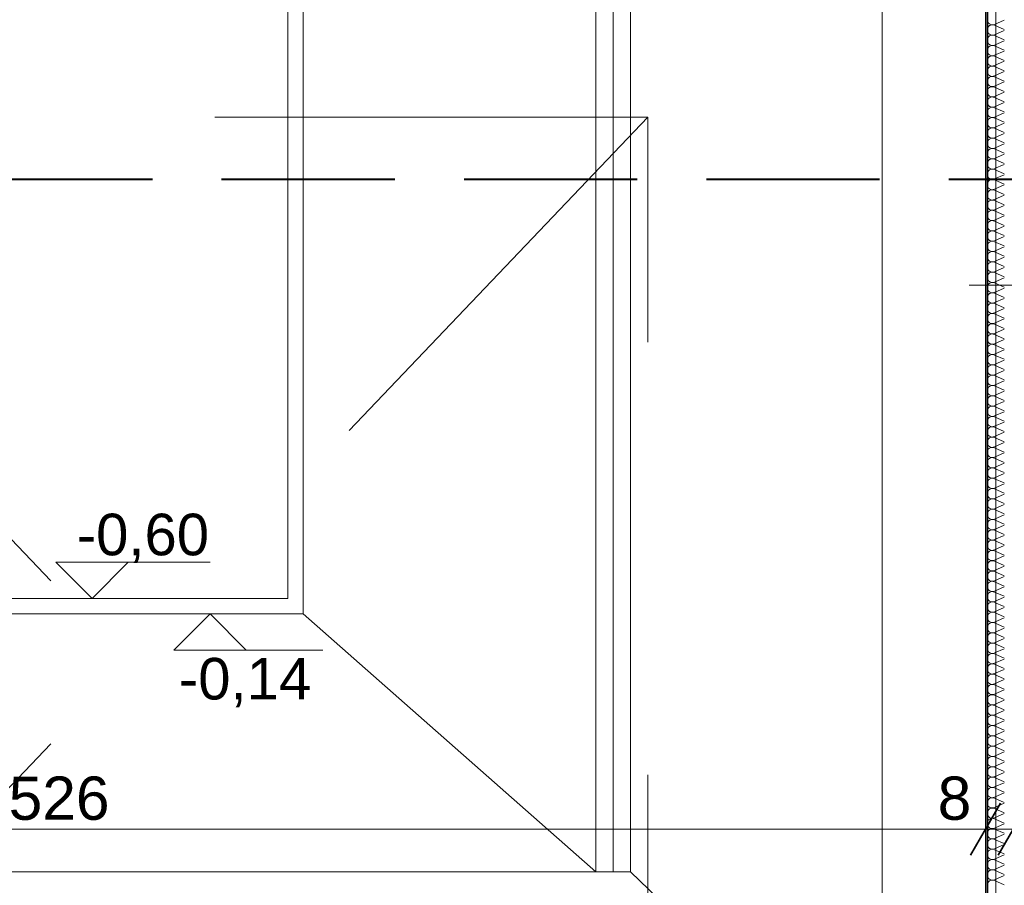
# Model space of a CAD drawing. Header units: millimetres. Extents: x 2016045 to 2079203, y -1576958 to -1542749.
# Tile 5 of 109: x 2026343 to 2029186, y -1566140 to -1563640. Entities that reach past the tile are written whole.
import ezdxf

# ---------------------------------------------------------------- set-up
doc = ezdxf.new("R2010")
doc.units = ezdxf.units.MM
doc.header["$MEASUREMENT"] = 0
for name, pattern in [('ACAD_ISO03W100', [2500, 1250, -1250]), ('OSIE', [1000, 500, -250, 0, -250]), ('Przerywana DŁUGA', [700, 500, -200])]:
    doc.linetypes.add(name, pattern=pattern)
for name, color, linetype, lineweight in [('a___cienka___0.15_Nr_pióra__5', 7, 'Continuous', 40), ('a___przekrojowa___0.5_Nr_pióra__1', 7, 'Continuous', 0), ('Budowlane - Opisy_Nr_pióra__1', 7, 'Continuous', 0), ('Konstrukcja - podkonstrukcja pod panele - belki_Nr_pióra__7', 7, 'Continuous', 13), ('Konstrukcja - Płyta - Zbrojenie Rozproszone_Nr_pióra__7', 7, 'Continuous', 13), ('Myjnia - podloga_Nr_pióra__7', 7, 'Continuous', 13), ('PRZEKROJE PARTER_Nr_pióra__5', 7, 'Continuous', 40), ('Wymiarowanie - Poziomy_Nr_pióra__1', 7, 'Continuous', 0), ('Wymiarowanie_Nr_pióra__1', 7, 'Continuous', 0)]:
    doc.layers.add(name, color=color, linetype=linetype, lineweight=lineweight)
for name, color, linetype, lineweight, true_color in [('drzwi_Nr_pióra__30', 7, 'Continuous', 13, 0x0322fc), ('Linie PT_Nr_pióra__13', 7, 'Continuous', 5, 0xb6b6b6), ('OSIE_Nr_pióra__2', 7, 'Continuous', 25, 0x0322fc), ('Wymiarowanie_Nr_pióra__3', 7, 'Continuous', 35, 0x008200)]:
    doc.layers.add(name, color=color, linetype=linetype, lineweight=lineweight, true_color=true_color)
doc.layers.add('PRZEKROJE PARTER', color=7, linetype='Continuous')
doc.layers.add('Wymiarowanie', color=7, linetype='Continuous')
doc.styles.add('GENERATED_STYLE_1', font='arial.ttf')
doc.dimstyles.new('GENERATED_STYLE__1', dxfattribs={"dimtxt": 125, "dimasz": 114, "dimexe": 0.18, "dimexo": 0, "dimgap": 0.09, "dimtad": 1, "dimtih": 1, "dimtoh": 1, "dimdec": 0, "dimlfac": 0.1, "dimzin": 0, "dimdsep": 46, "dimtxsty": 'GENERATED_STYLE_1', "dimblk": 'ARROWHEAD_2', "dimblk1": 'ARROWHEAD_2', "dimblk2": 'ARROWHEAD_2', "dimcen": 0.09, "dimclrd": 7, "dimclre": 7, "dimclrt": 7, "dimadec": 4, "dimazin": 0, "dimtfac": 1, "dimtdec": 4, "dimtmove": 0, "dimatfit": 3, "dimfxl": 0, "dimtolj": 1, "dimtzin": 0, "dimarcsym": 0})
doc.dimstyles.new('GENERATED_STYLE__2', dxfattribs={"dimtxt": 125, "dimasz": 114, "dimexe": 0.18, "dimexo": 0, "dimgap": 0.09, "dimtad": 1, "dimdec": 0, "dimlfac": 0.1, "dimzin": 0, "dimdsep": 46, "dimtxsty": 'GENERATED_STYLE_1', "dimblk": 'ARROWHEAD_2', "dimblk1": 'ARROWHEAD_2', "dimblk2": 'ARROWHEAD_2', "dimcen": 0.09, "dimclrd": 7, "dimclre": 7, "dimclrt": 7, "dimadec": 4, "dimazin": 0, "dimtfac": 1, "dimtdec": 4, "dimtmove": 2, "dimatfit": 3, "dimfxl": 0, "dimtolj": 1, "dimtzin": 0, "dimarcsym": 0})
doc.dimstyles.new('GENERATED_STYLE__3', dxfattribs={"dimtxt": 125, "dimasz": 114, "dimexe": 0.18, "dimexo": 0, "dimgap": 0.09, "dimtad": 1, "dimdec": 0, "dimlfac": 0.1, "dimzin": 0, "dimdsep": 46, "dimtxsty": 'GENERATED_STYLE_1', "dimblk": 'ARROWHEAD_2', "dimblk1": 'ARROWHEAD_2', "dimblk2": 'ARROWHEAD_2', "dimcen": 0.09, "dimclrd": 7, "dimclre": 7, "dimclrt": 7, "dimadec": 4, "dimazin": 0, "dimtfac": 1, "dimtdec": 4, "dimtmove": 0, "dimatfit": 3, "dimfxl": 0, "dimtolj": 1, "dimtzin": 0, "dimarcsym": 0})

# ---------------------------------------------------------------- blocks, each defined once
blk = doc.blocks.new('Izolacja cieplna 18_2')
at = {"layer": 'Linie PT_Nr_pióra__13', "linetype": 'Continuous'}
for p, q in [((7649.9, 49.2), (7662.3, 20.9)), ((7664.8, 20.9), (7677.2, 49.2)), ((7679.7, 49.2), (7692, 20.9)), ((7694.5, 20.9), (7706.9, 49.2)), ((7709.4, 49.2), (7721.8, 20.9)), ((7724.3, 20.9), (7736.7, 49.2)), ((7739.2, 49.2), (7751.6, 20.9)), ((7754.1, 20.9), (7766.4, 49.2)), ((7768.9, 49.2), (7781.3, 20.9)), ((7783.8, 20.9), (7796.2, 49.2)), ((7798.7, 49.2), (7811.1, 20.9)), ((7813.6, 20.9), (7826, 49.2)), ((7828.5, 49.2), (7840.8, 20.9)), ((7843.3, 20.9), (7855.7, 49.2)), ((7858.2, 49.2), (7870.6, 20.9)), ((7873.1, 20.9), (7885.5, 49.2)), ((7888, 49.2), (7900.4, 20.9)), ((7902.9, 20.9), (7915.2, 49.2)), ((7917.7, 49.2), (7930.1, 20.9)), ((7932.6, 20.9), (7945, 49.2)), ((7947.5, 49.2), (7959.9, 20.9)), ((7962.4, 20.9), (7974.8, 49.2)), ((7977.3, 49.2), (7989.7, 20.9)), ((7992.2, 20.9), (8004.5, 49.2)), ((8007, 49.2), (8019.4, 20.9)), ((8021.9, 20.9), (8034.3, 49.2)), ((8036.8, 49.2), (8049.2, 20.9)), ((8051.7, 20.9), (8064.1, 49.2)), ((8066.6, 49.2), (8078.9, 20.9)), ((8081.4, 20.9), (8093.8, 49.2)), ((8096.3, 49.2), (8108.7, 20.9)), ((8111.2, 20.9), (8123.6, 49.2)), ((8126.1, 49.2), (8138.5, 20.9)), ((8141, 20.9), (8153.3, 49.2)), ((8155.8, 49.2), (8168.2, 20.9)), ((8170.7, 20.9), (8183.1, 49.2)), ((8185.6, 49.2), (8198, 20.9)), ((8200.5, 20.9), (8212.9, 49.2)), ((8215.4, 49.2), (8227.7, 20.9)), ((8230.2, 20.9), (8242.6, 49.2)), ((8245.1, 49.2), (8257.5, 20.9)), ((8260, 20.9), (8272.4, 49.2)), ((8274.9, 49.2), (8287.3, 20.9)), ((8289.8, 20.9), (8302.1, 49.2)), ((8304.6, 49.2), (8317, 20.9)), ((8319.5, 20.9), (8331.9, 49.2)), ((8334.4, 49.2), (8346.8, 20.9)), ((8349.3, 20.9), (8361.7, 49.2)), ((8364.2, 49.2), (8376.5, 20.9)), ((8379, 20.9), (8391.4, 49.2)), ((8393.9, 49.2), (8406.3, 20.9)), ((8408.8, 20.9), (8421.2, 49.2)), ((8423.7, 49.2), (8436.1, 20.9)), ((8438.6, 20.9), (8451, 49.2)), ((8453.5, 49.2), (8465.8, 20.9)), ((8468.3, 20.9), (8480.7, 49.2)), ((8483.2, 49.2), (8495.6, 20.9)), ((8498.1, 20.9), (8510.5, 49.2)), ((8513, 49.2), (8525.4, 20.9)), ((8527.9, 20.9), (8540.2, 49.2)), ((8542.7, 49.2), (8555.1, 20.9)), ((8557.6, 20.9), (8570, 49.2)), ((8572.5, 49.2), (8584.9, 20.9)), ((8587.4, 20.9), (8599.8, 49.2)), ((8602.3, 49.2), (8614.6, 20.9)), ((8617.1, 20.9), (8629.5, 49.2)), ((8632, 49.2), (8644.4, 20.9)), ((8646.9, 20.9), (8659.3, 49.2)), ((8661.8, 49.2), (8674.2, 20.9)), ((8676.7, 20.9), (8689, 49.2)), ((8691.5, 49.2), (8703.9, 20.9)), ((8706.4, 20.9), (8718.8, 49.2)), ((8721.3, 49.2), (8733.7, 20.9)), ((8736.2, 20.9), (8748.6, 49.2)), ((8751.1, 49.2), (8763.4, 20.9)), ((8765.9, 20.9), (8778.3, 49.2)), ((8780.8, 49.2), (8793.2, 20.9)), ((8795.7, 20.9), (8808.1, 49.2)), ((8810.6, 49.2), (8823, 20.9)), ((8825.5, 20.9), (8837.8, 49.2)), ((8840.3, 49.2), (8852.7, 20.9)), ((8855.2, 20.9), (8867.6, 49.2)), ((8870.1, 49.2), (8882.5, 20.9)), ((8885, 20.9), (8897.4, 49.2)), ((8899.9, 49.2), (8912.3, 20.9)), ((8914.8, 20.9), (8927.1, 49.2)), ((8929.6, 49.2), (8942, 20.9)), ((8944.5, 20.9), (8956.9, 49.2)), ((8959.4, 49.2), (8971.8, 20.9)), ((8974.3, 20.9), (8986.7, 49.2)), ((8989.2, 49.2), (9001.5, 20.9)), ((9004, 20.9), (9016.4, 49.2)), ((9018.9, 49.2), (9031.3, 20.9)), ((9033.8, 20.9), (9046.2, 49.2)), ((9048.7, 49.2), (9061.1, 20.9)), ((9063.6, 20.9), (9075.9, 49.2)), ((9078.4, 49.2), (9090.8, 20.9)), ((9093.3, 20.9), (9105.7, 49.2)), ((9108.2, 49.2), (9120.6, 20.9)), ((9123.1, 20.9), (9135.5, 49.2)), ((9138, 49.2), (9150.3, 20.9)), ((9152.8, 20.9), (9165.2, 49.2)), ((9167.7, 49.2), (9180.1, 20.9)), ((9182.6, 20.9), (9195, 49.2)), ((9197.5, 49.2), (9209.9, 20.9)), ((9212.4, 20.9), (9224.7, 49.2)), ((9227.2, 49.2), (9239.6, 20.9)), ((9242.1, 20.9), (9254.5, 49.2)), ((9257, 49.2), (9269.4, 20.9)), ((9271.9, 20.9), (9284.3, 49.2)), ((9286.8, 49.2), (9299.1, 20.9)), ((9301.6, 20.9), (9314, 49.2)), ((9316.5, 49.2), (9328.9, 20.9)), ((9331.4, 20.9), (9343.8, 49.2)), ((9346.3, 49.2), (9358.7, 20.9)), ((9361.2, 20.9), (9373.6, 49.2)), ((9376.1, 49.2), (9388.4, 20.9)), ((9390.9, 20.9), (9403.3, 49.2)), ((9405.8, 49.2), (9418.2, 20.9)), ((9420.7, 20.9), (9433.1, 49.2)), ((9435.6, 49.2), (9448, 20.9)), ((9450.5, 20.9), (9462.8, 49.2)), ((9465.3, 49.2), (9477.7, 20.9)), ((9480.2, 20.9), (9492.6, 49.2)), ((9495.1, 49.2), (9507.5, 20.9)), ((9510, 20.9), (9522.4, 49.2)), ((9524.9, 49.2), (9537.2, 20.9)), ((9539.7, 20.9), (9552.1, 49.2)), ((9554.6, 49.2), (9567, 20.9)), ((9569.5, 20.9), (9581.9, 49.2)), ((9584.4, 49.2), (9596.8, 20.9)), ((9599.3, 20.9), (9611.6, 49.2)), ((9614.1, 49.2), (9626.5, 20.9)), ((9629, 20.9), (9641.4, 49.2)), ((9643.9, 49.2), (9656.3, 20.9)), ((9658.8, 20.9), (9671.2, 49.2)), ((9673.7, 49.2), (9686, 20.9)), ((9688.5, 20.9), (9700.9, 49.2)), ((9703.4, 49.2), (9715.8, 20.9)), ((9718.3, 20.9), (9730.7, 49.2)), ((9733.2, 49.2), (9745.6, 20.9)), ((9748.1, 20.9), (9760.4, 49.2)), ((9762.9, 49.2), (9775.3, 20.9)), ((9777.8, 20.9), (9790.2, 49.2)), ((9792.7, 49.2), (9805.1, 20.9)), ((9807.6, 20.9), (9820, 49.2)), ((9822.5, 49.2), (9834.9, 20.9)), ((9837.4, 20.9), (9849.7, 49.2)), ((9852.2, 49.2), (9864.6, 20.9)), ((9867.1, 20.9), (9879.5, 49.2)), ((9882, 49.2), (9894.4, 20.9)), ((9896.9, 20.9), (9909.3, 49.2)), ((9911.8, 49.2), (9924.1, 20.9)), ((9926.6, 20.9), (9939, 49.2)), ((9941.5, 49.2), (9953.9, 20.9)), ((9956.4, 20.9), (9968.8, 49.2)), ((9971.3, 49.2), (9983.7, 20.9)), ((9986.2, 20.9), (9998.5, 49.2)), ((10001, 49.2), (10013.4, 20.9)), ((10015.9, 20.9), (10028.3, 49.2)), ((10030.8, 49.2), (10043.2, 20.9)), ((10045.7, 20.9), (10058.1, 49.2)), ((10060.6, 49.2), (10072.9, 20.9)), ((10075.4, 20.9), (10087.8, 49.2)), ((10090.3, 49.2), (10102.7, 20.9)), ((10105.2, 20.9), (10117.6, 49.2)), ((10120.1, 49.2), (10132.5, 20.9)), ((10135, 20.9), (10147.3, 49.2))]:
    blk.add_line(p, q, dxfattribs=at)
for centre, start, end in [((7648.6, 14.9), 270, 23.6513), ((7678.4, 14.9), 156.3487, 270), ((7678.4, 14.9), 270, 23.6513), ((7708.2, 14.9), 156.3487, 270), ((7708.2, 14.9), 270, 23.6513), ((7737.9, 14.9), 156.3487, 270), ((7737.9, 14.9), 270, 23.6513), ((7767.7, 14.9), 156.3487, 270), ((7767.7, 14.9), 270, 23.6513), ((7797.5, 14.9), 156.3487, 270), ((7797.5, 14.9), 270, 23.6513), ((7827.2, 14.9), 156.3487, 270), ((7827.2, 14.9), 270, 23.6513), ((7857, 14.9), 156.3487, 270), ((7857, 14.9), 270, 23.6513), ((7886.7, 14.9), 156.3487, 270), ((7886.7, 14.9), 270, 23.6513), ((7916.5, 14.9), 156.3487, 270), ((7916.5, 14.9), 270, 23.6513), ((7946.3, 14.9), 156.3487, 270), ((7946.3, 14.9), 270, 23.6513), ((7976, 14.9), 156.3487, 270), ((7976, 14.9), 270, 23.6513), ((8005.8, 14.9), 156.3487, 270), ((8005.8, 14.9), 270, 23.6513), ((8035.5, 14.9), 156.3487, 270), ((8035.5, 14.9), 270, 23.6513), ((8065.3, 14.9), 156.3487, 270), ((8065.3, 14.9), 270, 23.6513), ((8095.1, 14.9), 156.3487, 270), ((8095.1, 14.9), 270, 23.6513), ((8124.8, 14.9), 156.3487, 270), ((8124.8, 14.9), 270, 23.6513), ((8154.6, 14.9), 156.3487, 270), ((8154.6, 14.9), 270, 23.6513), ((8184.3, 14.9), 156.3487, 270), ((8184.3, 14.9), 270, 23.6513), ((8214.1, 14.9), 156.3487, 270), ((8214.1, 14.9), 270, 23.6513), ((8243.9, 14.9), 156.3487, 270), ((8243.9, 14.9), 270, 23.6513), ((8273.6, 14.9), 156.3487, 270), ((8273.6, 14.9), 270, 23.6513), ((8303.4, 14.9), 156.3487, 270), ((8303.4, 14.9), 270, 23.6513), ((8333.2, 14.9), 156.3487, 270), ((8333.2, 14.9), 270, 23.6513), ((8362.9, 14.9), 156.3487, 270), ((8362.9, 14.9), 270, 23.6513), ((8392.7, 14.9), 156.3487, 270), ((8392.7, 14.9), 270, 23.6513), ((8422.4, 14.9), 156.3487, 270), ((8422.4, 14.9), 270, 23.6513), ((8452.2, 14.9), 156.3487, 270), ((8452.2, 14.9), 270, 23.6513), ((8482, 14.9), 156.3487, 270), ((8482, 14.9), 270, 23.6513), ((8511.7, 14.9), 156.3487, 270), ((8511.7, 14.9), 270, 23.6513), ((8541.5, 14.9), 156.3487, 270), ((8541.5, 14.9), 270, 23.6513), ((8571.2, 14.9), 156.3487, 270), ((8571.2, 14.9), 270, 23.6513), ((8601, 14.9), 156.3487, 270), ((8601, 14.9), 270, 23.6513), ((8630.8, 14.9), 156.3487, 270), ((8630.8, 14.9), 270, 23.6513), ((8660.5, 14.9), 156.3487, 270), ((8660.5, 14.9), 270, 23.6513), ((8690.3, 14.9), 156.3487, 270), ((8690.3, 14.9), 270, 23.6513), ((8720.1, 14.9), 156.3487, 270), ((8720.1, 14.9), 270, 23.6513), ((8749.8, 14.9), 156.3487, 270), ((8749.8, 14.9), 270, 23.6513), ((8779.6, 14.9), 156.3487, 270), ((8779.6, 14.9), 270, 23.6513), ((8809.3, 14.9), 156.3487, 270), ((8809.3, 14.9), 270, 23.6513), ((8839.1, 14.9), 156.3487, 270), ((8839.1, 14.9), 270, 23.6513), ((8868.9, 14.9), 156.3487, 270), ((8868.9, 14.9), 270, 23.6513), ((8898.6, 14.9), 156.3487, 270), ((8898.6, 14.9), 270, 23.6513), ((8928.4, 14.9), 156.3487, 270), ((8928.4, 14.9), 270, 23.6513), ((8958.1, 14.9), 156.3487, 270), ((8958.1, 14.9), 270, 23.6513), ((8987.9, 14.9), 156.3487, 270), ((8987.9, 14.9), 270, 23.6513), ((9017.7, 14.9), 156.3487, 270), ((9017.7, 14.9), 270, 23.6513), ((9047.4, 14.9), 156.3487, 270), ((9047.4, 14.9), 270, 23.6513), ((9077.2, 14.9), 156.3487, 270), ((9077.2, 14.9), 270, 23.6513), ((9106.9, 14.9), 156.3487, 270), ((9106.9, 14.9), 270, 23.6513), ((9136.7, 14.9), 156.3487, 270), ((9136.7, 14.9), 270, 23.6513), ((9166.5, 14.9), 156.3487, 270), ((9166.5, 14.9), 270, 23.6513), ((9196.2, 14.9), 156.3487, 270), ((9196.2, 14.9), 270, 23.6513), ((9226, 14.9), 156.3487, 270), ((9226, 14.9), 270, 23.6513), ((9255.8, 14.9), 156.3487, 270), ((9255.8, 14.9), 270, 23.6513), ((9285.5, 14.9), 156.3487, 270), ((9285.5, 14.9), 270, 23.6513), ((9315.3, 14.9), 156.3487, 270), ((9315.3, 14.9), 270, 23.6513), ((9345, 14.9), 156.3487, 270), ((9345, 14.9), 270, 23.6513), ((9374.8, 14.9), 156.3487, 270), ((9374.8, 14.9), 270, 23.6513), ((9404.6, 14.9), 156.3487, 270), ((9404.6, 14.9), 270, 23.6513), ((9434.3, 14.9), 156.3487, 270), ((9434.3, 14.9), 270, 23.6513), ((9464.1, 14.9), 156.3487, 270), ((9464.1, 14.9), 270, 23.6513), ((9493.8, 14.9), 156.3487, 270), ((9493.8, 14.9), 270, 23.6513), ((9523.6, 14.9), 156.3487, 270), ((9523.6, 14.9), 270, 23.6513), ((9553.4, 14.9), 156.3487, 270), ((9553.4, 14.9), 270, 23.6513), ((9583.1, 14.9), 156.3487, 270), ((9583.1, 14.9), 270, 23.6513), ((9612.9, 14.9), 156.3487, 270), ((9612.9, 14.9), 270, 23.6513), ((9642.7, 14.9), 156.3487, 270), ((9642.7, 14.9), 270, 23.6513), ((9672.4, 14.9), 156.3487, 270), ((9672.4, 14.9), 270, 23.6513), ((9702.2, 14.9), 156.3487, 270), ((9702.2, 14.9), 270, 23.6513), ((9731.9, 14.9), 156.3487, 270), ((9731.9, 14.9), 270, 23.6513), ((9761.7, 14.9), 156.3487, 270), ((9761.7, 14.9), 270, 23.6513), ((9791.5, 14.9), 156.3487, 270), ((9791.5, 14.9), 270, 23.6513), ((9821.2, 14.9), 156.3487, 270), ((9821.2, 14.9), 270, 23.6513), ((9851, 14.9), 156.3487, 270), ((9851, 14.9), 270, 23.6513), ((9880.7, 14.9), 156.3487, 270), ((9880.7, 14.9), 270, 23.6513), ((9910.5, 14.9), 156.3487, 270), ((9910.5, 14.9), 270, 23.6513), ((9940.3, 14.9), 156.3487, 270), ((9940.3, 14.9), 270, 23.6513), ((9970, 14.9), 156.3487, 270), ((9970, 14.9), 270, 23.6513), ((9999.8, 14.9), 156.3487, 270), ((9999.8, 14.9), 270, 23.6513), ((10029.5, 14.9), 156.3487, 270), ((10029.5, 14.9), 270, 23.6513), ((10059.3, 14.9), 156.3487, 270), ((10059.3, 14.9), 270, 23.6513), ((10089.1, 14.9), 156.3487, 270), ((10089.1, 14.9), 270, 23.6513), ((10118.8, 14.9), 156.3487, 270), ((10118.8, 14.9), 270, 23.6513), ((10148.6, 14.9), 156.3487, 270)]:
    blk.add_arc(centre, 14.9, start, end, dxfattribs=at)
blk = doc.blocks.new('*D118', base_point=(1682719.6, -1237567.4))
at = {"layer": 'Wymiarowanie_Nr_pióra__1', "linetype": 'Continuous'}
for p, q in [((2023869.9, -1566089.6), (2023869.9, -1565864.6)), ((2029131.7, -1566089.6), (2029131.7, -1565864.6)), ((2023796.5, -1565977.1), (2023869.9, -1565977.1)), ((2023869.9, -1565977.1), (2029131.7, -1565977.1))]:
    blk.add_line(p, q, dxfattribs=at)
at = {"layer": 'Wymiarowanie_Nr_pióra__3', "linetype": 'Continuous'}
for p, q in [((2023913.2, -1565902.1), (2023826.6, -1566052.1)), ((2029175, -1565902.1), (2029088.4, -1566052.1))]:
    blk.add_line(p, q, dxfattribs=at)
at = {"layer": 'Wymiarowanie_Nr_pióra__1', "char_height": 125, "attachment_point": 7, "style": 'GENERATED_STYLE_1'}
for s, insert in [('\\A1;{\\fArial|b0|i0|c238|p38;526}', (2026311.1, -1565952.1)), ('\\A1;{\\fArial|b0|i0|c238|p38;8}', (2028993.5, -1565952.1))]:
    blk.add_mtext(s, dxfattribs=dict(at, insert=insert))
blk = doc.blocks.new('ARROWHEAD_2')
at = {"color": 0, "linetype": 'Continuous', "lineweight": 0}
for p, q in [((-0.378, -0.655), (0.378, 0.655)), ((0, 0), (-1, 0))]:
    blk.add_line(p, q, dxfattribs=at)
blk = doc.blocks.new('*D119', base_point=(1682719.6, -1237567.4))
at = {"layer": 'Wymiarowanie_Nr_pióra__1', "linetype": 'Continuous'}
for p, q in [((2029131.7, -1566089.6), (2029131.7, -1565864.6)), ((2029211.7, -1566089.6), (2029211.7, -1565864.6)), ((2029131.7, -1565977.1), (2029211.7, -1565977.1))]:
    blk.add_line(p, q, dxfattribs=at)
at = {"layer": 'Wymiarowanie_Nr_pióra__3', "linetype": 'Continuous'}
for p, q in [((2029175, -1565902.1), (2029088.4, -1566052.1)), ((2029255, -1565902.1), (2029168.4, -1566052.1))]:
    blk.add_line(p, q, dxfattribs=at)
blk = doc.blocks.new('*D120', base_point=(1682719.6, -1237567.4))
at = {"layer": 'Wymiarowanie_Nr_pióra__1', "linetype": 'Continuous'}
for p, q in [((2029211.7, -1566089.6), (2029211.7, -1565864.6)), ((2031389.9, -1566089.6), (2031389.9, -1565864.6)), ((2029211.7, -1565977.1), (2031389.9, -1565977.1))]:
    blk.add_line(p, q, dxfattribs=at)
at = {"layer": 'Wymiarowanie_Nr_pióra__3', "linetype": 'Continuous'}
for p, q in [((2029255, -1565902.1), (2029168.4, -1566052.1)), ((2031346.6, -1566052.1), (2031433.2, -1565902.1))]:
    blk.add_line(p, q, dxfattribs=at)
at = {"layer": 'Wymiarowanie_Nr_pióra__1', "char_height": 125, "attachment_point": 7, "style": 'GENERATED_STYLE_1'}
for s, insert in [('\\A1;{\\fArial|b0|i0|c238|p38;218}', (2030111.1, -1565952.1)), ('\\A1;{\\fArial|b0|i0|c238|p38;8}', (2031251.7, -1565952.1))]:
    blk.add_mtext(s, dxfattribs=dict(at, insert=insert))
blk = doc.blocks.new('*D122', base_point=(1682719.6, -1237567.4))
at = {"layer": 'Wymiarowanie_Nr_pióra__1', "linetype": 'Continuous'}
for p, q in [((2028833.1, -1555985.9), (2028833.1, -1555912.6)), ((2028945.6, -1555985.9), (2028720.6, -1555985.9)), ((2028833.1, -1567215.9), (2028833.1, -1555985.9)), ((2028945.6, -1567215.9), (2028720.6, -1567215.9)), ((2028833.1, -1567289.3), (2028833.1, -1567215.9))]:
    blk.add_line(p, q, dxfattribs=at)
at = {"layer": 'Wymiarowanie_Nr_pióra__3', "linetype": 'Continuous'}
for p, q in [((2028908.1, -1556029.2), (2028758.1, -1555942.6)), ((2028758.1, -1567172.6), (2028908.1, -1567259.2))]:
    blk.add_line(p, q, dxfattribs=at)
at = {"layer": 'Wymiarowanie_Nr_pióra__1', "insert": (2028808.1, -1561814.6), "char_height": 125, "attachment_point": 7, "rotation": 90, "style": 'GENERATED_STYLE_1'}
blk.add_mtext('\\A1;{\\fArial|b0|i0|c238|p38;1\xa0123}', dxfattribs=at)
blk = doc.blocks.new('*D179', base_point=(1682719.6, -1237567.4))
at = {"layer": 'Wymiarowanie_Nr_pióra__1', "linetype": 'Continuous'}
for p, q in [((2021416.4, -1552270.9), (2021416.4, -1552197.6)), ((2021528.9, -1552270.9), (2021303.9, -1552270.9)), ((2021416.4, -1567330.9), (2021416.4, -1552270.9)), ((2021528.9, -1567330.9), (2021303.9, -1567330.9)), ((2021416.4, -1567404.3), (2021416.4, -1567330.9))]:
    blk.add_line(p, q, dxfattribs=at)
at = {"layer": 'Wymiarowanie_Nr_pióra__3', "linetype": 'Continuous'}
for p, q in [((2021491.4, -1552314.2), (2021341.4, -1552227.6)), ((2021341.4, -1567287.6), (2021491.4, -1567374.2))]:
    blk.add_line(p, q, dxfattribs=at)
at = {"layer": 'Wymiarowanie_Nr_pióra__1', "insert": (2021391.4, -1560447), "char_height": 125, "attachment_point": 7, "rotation": 90, "style": 'GENERATED_STYLE_1'}
blk.add_mtext('\\A1;{\\fArial|b0|i0|c238|p38;1\xa0506}', dxfattribs=at)
blk = doc.blocks.new('Płaszczyzna odcinająca_2', base_point=(2044401, -1564100.9))
at = {"layer": 'PRZEKROJE PARTER_Nr_pióra__5', "linetype": 'Przerywana DŁUGA'}
blk.add_line((2044226, -1564100.9), (2020876.3, -1564100.9), dxfattribs=at)

msp = doc.modelspace()

# ---------------------------------------------------------------- linework, layer by layer
at = {"layer": 'a___cienka___0.15_Nr_pióra__5', "linetype": 'Continuous'}
msp.add_line((2029136.7, -1555990.9), (2029136.7, -1567210.9), dxfattribs=at)
at = {"layer": 'a___przekrojowa___0.5_Nr_pióra__1', "linetype": 'Continuous'}
msp.add_line((2029131.7, -1555990.9), (2029131.7, -1567210.9), dxfattribs=at)
at = {"layer": 'Budowlane - Opisy_Nr_pióra__1', "linetype": 'Continuous'}
msp.add_line((2029391.1, -1564405.9), (2029084, -1564405.9), dxfattribs=at)
at = {"layer": 'drzwi_Nr_pióra__30', "linetype": 'ACAD_ISO03W100'}
for p, q in [((2028156.7, -1563920.9), (2025156.7, -1563920.9)), ((2028156.7, -1563920.9), (2025156.7, -1567070.9)), ((2028156.7, -1567070.9), (2025156.7, -1563920.9)), ((2028156.7, -1567070.9), (2028156.7, -1563920.9))]:
    msp.add_line(p, q, dxfattribs=at)
at = {"layer": 'Konstrukcja - podkonstrukcja pod panele - belki_Nr_pióra__7', "linetype": 'Continuous'}
msp.add_line((2029161.7, -1556040.9), (2029161.7, -1567160.9), dxfattribs=at)
at = {"layer": 'Konstrukcja - Płyta - Zbrojenie Rozproszone_Nr_pióra__7', "linetype": 'Continuous'}
for p, q in [((2028006.7, -1557100.9), (2028006.7, -1566100.9)), ((2028106.7, -1557100.9), (2028106.7, -1566100.9)), ((2027161.7, -1565355.9), (2028006.7, -1566100.9)), ((2025306.7, -1566100.9), (2028006.7, -1566100.9)), ((2028006.7, -1566100.9), (2028106.7, -1566100.9)), ((2029161.7, -1567110.9), (2028106.7, -1566100.9))]:
    msp.add_line(p, q, dxfattribs=at)
at = {"layer": 'Konstrukcja - Płyta - Zbrojenie Rozproszone_Nr_pióra__7', "linetype": 'Continuous', "flags": 128}
for points in [[(2029161.7, -1556090.9), (2029161.7, -1567110.9), (2024151.7, -1567110.9), (2024151.7, -1556090.9)], [(2027161.7, -1557845.9), (2026151.7, -1557845.9), (2026151.7, -1565355.9), (2027161.7, -1565355.9)], [(2027116.7, -1557890.9), (2026196.7, -1557890.9), (2026196.7, -1565310.9), (2027116.7, -1565310.9)]]:
    msp.add_lwpolyline(points, close=True, dxfattribs=at)
at = {"layer": 'Myjnia - podloga_Nr_pióra__7', "linetype": 'Continuous'}
for p, q in [((2028056.7, -1557100.9), (2028056.7, -1566100.9)), ((2028006.7, -1566100.9), (2028006.7, -1561600.9)), ((2028106.7, -1561600.9), (2028106.7, -1566100.9)), ((2028056.7, -1566100.9), (2028006.7, -1566100.9)), ((2028106.7, -1566100.9), (2028056.7, -1566100.9))]:
    msp.add_line(p, q, dxfattribs=at)
at = {"layer": 'OSIE_Nr_pióra__2', "linetype": 'OSIE'}
msp.add_line((2028196.9, -1572981.5), (2028196.9, -1566073), dxfattribs=at)
at = {"layer": 'Wymiarowanie - Poziomy_Nr_pióra__1', "linetype": 'Continuous'}
for p, q in [((2026447.7, -1565206.5), (2026893.2, -1565206.5)), ((2026788.4, -1565460.4), (2027218, -1565460.4))]:
    msp.add_line(p, q, dxfattribs=at)
at = {"layer": 'Wymiarowanie - Poziomy_Nr_pióra__1', "linetype": 'Continuous', "flags": 128}
for points in [[(2026447.7, -1565206.5), (2026552.1, -1565310.9), (2026656.5, -1565206.5)], [(2026788.4, -1565460.4), (2026892.9, -1565355.9), (2026997.3, -1565460.4)]]:
    msp.add_lwpolyline(points, dxfattribs=at)

# ---------------------------------------------------------------- block references
at = {"layer": 'Linie PT_Nr_pióra__13', "linetype": 'Continuous', "zscale": 1000, "rotation": 270}
msp.add_blockref('Izolacja cieplna 18_2', (2029136.7, -1555990.9), dxfattribs=at)
at = {"layer": 'PRZEKROJE PARTER'}
msp.add_blockref('Płaszczyzna odcinająca_2', (2044401, -1564100.9), dxfattribs=at)

# ---------------------------------------------------------------- texts
at = {"layer": 'Wymiarowanie - Poziomy_Nr_pióra__1', "linetype": 'Continuous', "char_height": 120, "attachment_point": 7, "style": 'GENERATED_STYLE_1'}
for s, insert in [('\\A1;{\\fArial|b0|i0|c238|p38;-0,60}', (2026507.7, -1565208.7)), ('\\A1;{\\fArial|b0|i0|c238|p38;-0,14}', (2026802.6, -1565625.2))]:
    msp.add_mtext(s, dxfattribs=dict(at, insert=insert))

# ---------------------------------------------------------------- dimensions: what is measured, and where the dimension line sits
at = {"layer": 'Wymiarowanie', "linetype": 'Continuous'}
for base, p1, p2, dimstyle, picture, middle in [((2021416.4, -1552270.9), (2023749.9, -1567330.9), (2031349.9, -1552270.9), 'GENERATED_STYLE__2', '*D179', (2021328.9, -1560233.3)), ((2028833.1, -1555985.9), (2028991.7, -1567215.9), (2029100.3, -1555985.9), 'GENERATED_STYLE__3', '*D122', (2028745.6, -1561600.9))]:
    dim = msp.add_linear_dim(base=base, p1=p1, p2=p2, angle=90, dimstyle=dimstyle, dxfattribs=at)
    dim.commit()
    dim.dimension.update_dxf_attribs({"geometry": picture, "text_midpoint": middle, "dimtype": 160, "text_rotation": 90})
for base, p1, p2, picture, middle in [((2029131.7, -1565977.1), (2023869.9, -1566997.9), (2029131.7, -1567210.9), '*D118', (2026453.4, -1565889.6)), ((2031389.9, -1565977.1), (2029211.7, -1567210.9), (2031389.9, -1567210.9), '*D120', (2030253.4, -1565889.6)), ((2029211.7, -1565977.1), (2029131.7, -1567210.9), (2029211.7, -1567210.9), '*D119', (2029040.9, -1565889.6))]:
    dim = msp.add_linear_dim(base=base, p1=p1, p2=p2, dimstyle='GENERATED_STYLE__1', dxfattribs=at)
    dim.commit()
    dim.dimension.update_dxf_attribs({"geometry": picture, "text_midpoint": middle, "dimtype": 160})

doc.saveas('drawing.dxf')
